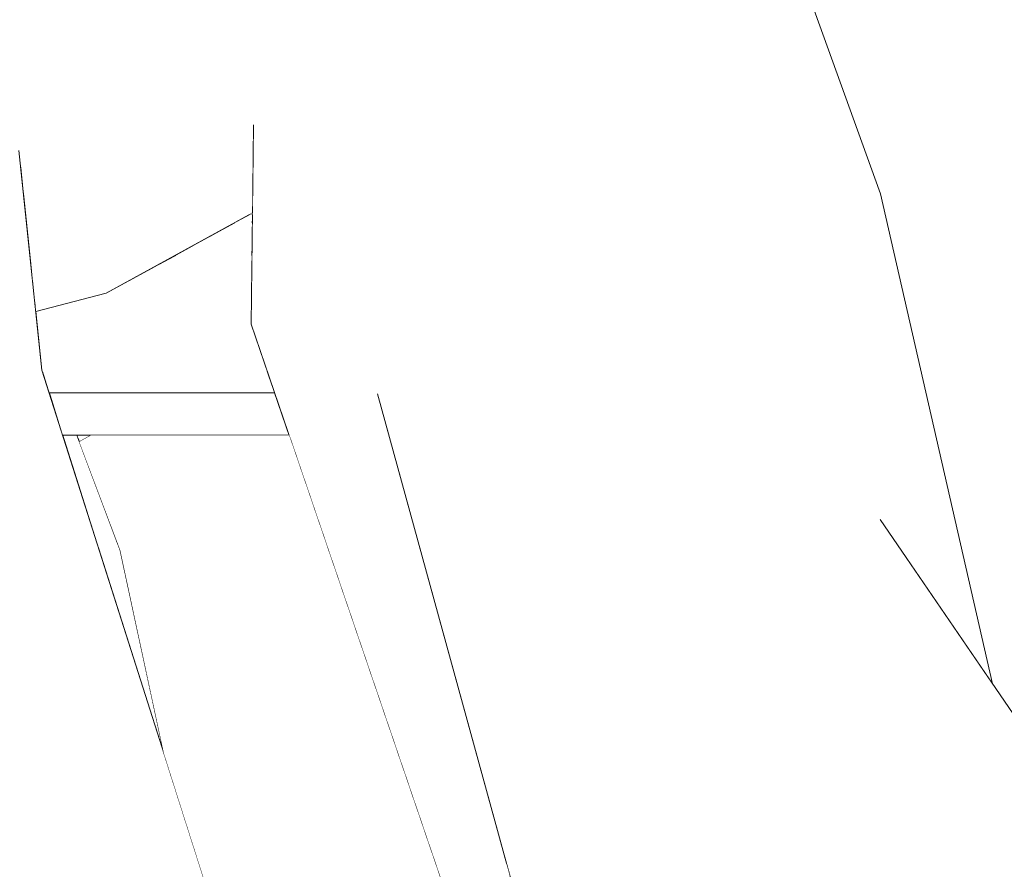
# Model space of a CAD drawing. Header units: millimetres. Extents: x 90539 to 127778, y -34922 to 14506.
# Tile 115 of 256: x 111198 to 111430, y 338 to 538. Entities that reach past the tile are written whole.
import ezdxf

# ---------------------------------------------------------------- set-up
doc = ezdxf.new("R2010")
doc.units = ezdxf.units.MM
doc.header["$MEASUREMENT"] = 0
doc.linetypes.add('Wipeout_Contour', pattern=[1000, 0, -1000])
for name, color, linetype in [('Nowe_A-Niepełnosprawni', 7, 'Continuous'), ('Nowe_A-Wymiary-Wewnętrzne', 7, 'Continuous'), ('Nowe_A-Wymiary-Zewnętrzne', 7, 'Continuous'), ('Nowe_A-Ściany-Działowe', 7, 'Continuous'), ('Nowe_Drzwi Archicad', 7, 'Continuous')]:
    doc.layers.add(name, color=color, linetype=linetype)
for name, color, linetype, lineweight in [('Nowe_A-Niepełnosprawni_Nr_pióra__4', 7, 'Continuous', 13), ('Nowe_A-Wymiary-Wewnętrzne_Nr_pióra__46', 5, 'Continuous', 15), ('Nowe_A-Wymiary-Zewnętrzne_Nr_pióra__46', 5, 'Continuous', 15)]:
    doc.layers.add(name, color=color, linetype=linetype, lineweight=lineweight)
for name, color, linetype, lineweight, true_color in [('Nowe_A-Wymiary-Wewnętrzne_Nr_pióra__45', 7, 'Continuous', 15, 0x40a5ff), ('Nowe_A-Wymiary-Wewnętrzne_Nr_pióra__85', 7, 'Continuous', 13, 0x80c2ff), ('Nowe_A-Wymiary-Zewnętrzne_Nr_pióra__45', 7, 'Continuous', 15, 0x40a5ff), ('Nowe_A-Wymiary-Zewnętrzne_Nr_pióra__85', 7, 'Continuous', 13, 0x80c2ff)]:
    doc.layers.add(name, color=color, linetype=linetype, lineweight=lineweight, true_color=true_color)
doc.styles.add('STYL_AUTOMATYCZNY_2', font='arial.ttf')
doc.dimstyles.new('STYL_AUTOMATYCZNY__1', dxfattribs={"dimtxt": 125, "dimasz": 47.5, "dimexe": 0.18, "dimexo": 20, "dimgap": 0, "dimtad": 1, "dimdec": 1, "dimlfac": 0.1, "dimzin": 0, "dimdsep": 46, "dimtxsty": 'STYL_AUTOMATYCZNY_2', "dimblk": 'ARROWHEAD_11', "dimblk1": 'ARROWHEAD_11', "dimblk2": 'ARROWHEAD_11', "dimcen": 0.09, "dimclrd": 256, "dimclre": 256, "dimclrt": 5, "dimadec": 1, "dimazin": 0, "dimtfac": 1, "dimtdec": 4, "dimtmove": 0, "dimatfit": 3, "dimfxl": 0, "dimtolj": 1, "dimtzin": 0, "dimarcsym": 0})

# ---------------------------------------------------------------- blocks, each defined once
blk = doc.blocks.new('ElemPrzekroju_23')
at = {"color": 254, "linetype": 'Wipeout_Contour', "lineweight": 0, "ltscale": 334037.687406}
blk.add_wipeout([(111307.52, 618.51), (111351.45, 514.1), (111374.52, 569.19)], dxfattribs=at).dxf.layer = 'Nowe_A-Niepełnosprawni'
at = {"color": 254, "linetype": 'Wipeout_Contour', "lineweight": 0, "ltscale": 333653.474392}
blk.add_wipeout([(111252.87, 513.13), (111198.02, 503.19), (111198.66, 497.11)], dxfattribs=at).dxf.layer = 'Nowe_A-Niepełnosprawni'
at = {"color": 254, "linetype": 'Wipeout_Contour', "lineweight": 0, "ltscale": 445012.717377}
blk.add_wipeout([(111251.52, 491.77), (111252.64, 491.77), (111252.64, 492), (111251.94, 492)], dxfattribs=at).dxf.layer = 'Nowe_A-Niepełnosprawni'
at = {"color": 254, "linetype": 'Wipeout_Contour', "lineweight": 0, "ltscale": 444925.64024}
blk.add_wipeout([(111203.16, 455), (111204.75, 450), (111257.88, 450), (111256.17, 455)], dxfattribs=at).dxf.layer = 'Nowe_A-Niepełnosprawni'
at = {"color": 254, "linetype": 'Wipeout_Contour', "lineweight": 0, "ltscale": 444867.727836}
blk.add_wipeout([(111211.03, 440), (111220.55, 414.81), (111221.52, 412.89), (111211.28, 440)], dxfattribs=at).dxf.layer = 'Nowe_A-Niepełnosprawni'
at = {"color": 254, "linetype": 'Wipeout_Contour', "lineweight": 0, "ltscale": 334194.956505}
blk.add_wipeout([(111353.68, 306.71), (111439.13, 324.78), (111400.51, 420.18)], dxfattribs=at).dxf.layer = 'Nowe_A-Niepełnosprawni'
at = {"color": 254, "linetype": 'Wipeout_Contour', "lineweight": 0, "ltscale": 333928.392135}
blk.add_wipeout([(111283.57, 552.32), (111351.45, 514.1), (111288.77, 600.84)], dxfattribs=at).dxf.layer = 'Nowe_A-Niepełnosprawni'
at = {"color": 254, "linetype": 'Wipeout_Contour', "lineweight": 0, "ltscale": 334231.13246}
blk.add_wipeout([(111400.51, 420.18), (111427, 381.43), (111400.57, 496.89)], dxfattribs=at).dxf.layer = 'Nowe_A-Niepełnosprawni'
at = {"color": 254, "linetype": 'Wipeout_Contour', "lineweight": 0, "ltscale": 445010.882756}
blk.add_wipeout([(111250.27, 491.09), (111252.63, 491.09), (111252.64, 491.77), (111251.52, 491.77)], dxfattribs=at).dxf.layer = 'Nowe_A-Niepełnosprawni'
at = {"color": 254, "linetype": 'Wipeout_Contour', "lineweight": 0, "ltscale": 333960.557872}
blk.add_wipeout([(111322.61, 444.73), (111282.11, 449.76), (111353.68, 306.71)], dxfattribs=at).dxf.layer = 'Nowe_A-Niepełnosprawni'
at = {"color": 254, "linetype": 'Wipeout_Contour', "lineweight": 0, "ltscale": 444906.715779}
blk.add_wipeout([(111220.55, 414.81), (111230.04, 370.55), (111231.78, 365.1), (111221.52, 412.89)], dxfattribs=at).dxf.layer = 'Nowe_A-Niepełnosprawni'
at = {"color": 254, "linetype": 'Wipeout_Contour', "lineweight": 0, "ltscale": 445007.644768}
blk.add_wipeout([(111248.25, 489.98), (111252.62, 489.98), (111252.63, 491.09), (111250.27, 491.09)], dxfattribs=at).dxf.layer = 'Nowe_A-Niepełnosprawni'
at = {"color": 254, "linetype": 'Wipeout_Contour', "lineweight": 0, "ltscale": 444859.178632}
blk.add_wipeout([(111207.93, 440), (111216.3, 413.72), (111220.55, 414.81), (111211.03, 440)], dxfattribs=at).dxf.layer = 'Nowe_A-Niepełnosprawni'
at = {"color": 254, "linetype": 'Wipeout_Contour', "lineweight": 0, "ltscale": 445208.609142}
blk.add_wipeout([(111278.98, 399.27), (111302.12, 320.44), (111313.28, 336.42), (111312.69, 338.57)], dxfattribs=at).dxf.layer = 'Nowe_A-Niepełnosprawni'
at = {"color": 254, "linetype": 'Wipeout_Contour', "lineweight": 0, "ltscale": 445002.92804}
blk.add_wipeout([(111245.53, 488.49), (111252.6, 488.49), (111252.62, 489.98), (111248.25, 489.98)], dxfattribs=at).dxf.layer = 'Nowe_A-Niepełnosprawni'
at = {"color": 254, "linetype": 'Wipeout_Contour', "lineweight": 0, "ltscale": 444935.418359}
blk.add_wipeout([(111257.88, 450), (111204.75, 450), (111207.93, 440), (111261.29, 440)], dxfattribs=at).dxf.layer = 'Nowe_A-Niepełnosprawni'
at = {"color": 254, "linetype": 'Wipeout_Contour', "lineweight": 0, "ltscale": 333970.424382}
blk.add_wipeout([(111353.68, 306.71), (111282.11, 449.76), (111333.2, 263.97)], dxfattribs=at).dxf.layer = 'Nowe_A-Niepełnosprawni'
at = {"color": 254, "linetype": 'Wipeout_Contour', "lineweight": 0, "ltscale": 333669.240084}
blk.add_wipeout([(111216.3, 413.72), (111230.04, 370.55), (111220.55, 414.81)], dxfattribs=at).dxf.layer = 'Nowe_A-Niepełnosprawni'
at = {"color": 254, "linetype": 'Wipeout_Contour', "lineweight": 0, "ltscale": 444996.8908}
blk.add_wipeout([(111242.22, 486.67), (111252.58, 486.67), (111252.6, 488.49), (111245.53, 488.49)], dxfattribs=at).dxf.layer = 'Nowe_A-Niepełnosprawni'
at = {"color": 254, "linetype": 'Wipeout_Contour', "lineweight": 0, "ltscale": 334079.005908}
blk.add_wipeout([(111400.51, 420.18), (111322.61, 444.73), (111353.68, 306.71)], dxfattribs=at).dxf.layer = 'Nowe_A-Niepełnosprawni'
at = {"color": 254, "linetype": 'Wipeout_Contour', "lineweight": 0, "ltscale": 333638.019447}
blk.add_wipeout([(111211.28, 440), (111211.57, 439.22), (111212.34, 440)], dxfattribs=at).dxf.layer = 'Nowe_A-Niepełnosprawni'
at = {"color": 254, "linetype": 'Wipeout_Contour', "lineweight": 0, "ltscale": 444989.767853}
blk.add_wipeout([(111238.43, 484.59), (111252.56, 484.59), (111252.58, 486.67), (111242.22, 486.67)], dxfattribs=at).dxf.layer = 'Nowe_A-Niepełnosprawni'
at = {"color": 254, "linetype": 'Wipeout_Contour', "lineweight": 0, "ltscale": 444852.459189}
blk.add_wipeout([(111211.57, 439.22), (111211.67, 438.96), (111213.01, 440), (111212.34, 440)], dxfattribs=at).dxf.layer = 'Nowe_A-Niepełnosprawni'
at = {"color": 254, "linetype": 'Wipeout_Contour', "lineweight": 0, "ltscale": 334289.664783}
blk.add_wipeout([(111439.13, 324.78), (111448.52, 349.96), (111400.51, 420.18)], dxfattribs=at).dxf.layer = 'Nowe_A-Niepełnosprawni'
at = {"color": 254, "linetype": 'Wipeout_Contour', "lineweight": 0, "ltscale": 444981.83809}
blk.add_wipeout([(111234.33, 482.34), (111252.54, 482.34), (111252.56, 484.59), (111238.43, 484.59)], dxfattribs=at).dxf.layer = 'Nowe_A-Niepełnosprawni'
at = {"color": 254, "linetype": 'Wipeout_Contour', "lineweight": 0, "ltscale": 444856.245827}
blk.add_wipeout([(111214.45, 440), (111211.8, 438.61), (111211.86, 438.46), (111214.62, 440)], dxfattribs=at).dxf.layer = 'Nowe_A-Niepełnosprawni'
at = {"color": 254, "linetype": 'Wipeout_Contour', "lineweight": 0, "ltscale": 444973.410554}
blk.add_wipeout([(111230.06, 480), (111252.51, 480), (111252.54, 482.34), (111234.33, 482.34)], dxfattribs=at).dxf.layer = 'Nowe_A-Niepełnosprawni'
at = {"color": 254, "linetype": 'Wipeout_Contour', "lineweight": 0, "ltscale": 444854.876056}
blk.add_wipeout([(111211.67, 438.96), (111211.8, 438.61), (111214.45, 440), (111213.01, 440)], dxfattribs=at).dxf.layer = 'Nowe_A-Niepełnosprawni'
at = {"color": 254, "linetype": 'Wipeout_Contour', "lineweight": 0, "ltscale": 444967.02858}
blk.add_wipeout([(111227.91, 478.82), (111252.5, 478.82), (111252.51, 480), (111230.06, 480)], dxfattribs=at).dxf.layer = 'Nowe_A-Niepełnosprawni'
at = {"color": 254, "linetype": 'Wipeout_Contour', "lineweight": 0, "ltscale": 333595.9302}
blk.add_wipeout([(111253.72, 296.18), (111177.79, 449.38), (111162.34, 319.29)], dxfattribs=at).dxf.layer = 'Nowe_A-Niepełnosprawni'
at = {"color": 254, "linetype": 'Wipeout_Contour', "lineweight": 0, "ltscale": 889823.018852}
blk.add_wipeout([(111218.16, 473.47), (111201.59, 469.16), (111203.04, 455.35), (111203.16, 455), (111256.17, 455), (111252.36, 466.17), (111252.5, 478.82), (111227.91, 478.82)], dxfattribs=at).dxf.layer = 'Nowe_A-Niepełnosprawni'
at = {"color": 254, "linetype": 'Wipeout_Contour', "lineweight": 0, "ltscale": 444961.406274}
blk.add_wipeout([(111234.14, 483.28), (111218.16, 473.47), (111252.66, 493.72), (111252.66, 493.98)], dxfattribs=at).dxf.layer = 'Nowe_A-Niepełnosprawni'
at = {"color": 254, "linetype": 'Wipeout_Contour', "lineweight": 0, "ltscale": 333638.990885}
blk.add_wipeout([(111200.44, 480.12), (111200.81, 476.59), (111234.14, 483.28)], dxfattribs=at).dxf.layer = 'Nowe_A-Niepełnosprawni'
at = {"color": 254, "linetype": 'Wipeout_Contour', "lineweight": 0, "ltscale": 444890.805007}
blk.add_wipeout([(111252.87, 513.13), (111198.66, 497.11), (111200.44, 480.12), (111234.14, 483.28)], dxfattribs=at).dxf.layer = 'Nowe_A-Niepełnosprawni'
at = {"color": 254, "linetype": 'Wipeout_Contour', "lineweight": 0, "ltscale": 333572.519283}
blk.add_wipeout([(111197.61, 507.12), (111168.83, 535.82), (111203.04, 455.35)], dxfattribs=at).dxf.layer = 'Nowe_A-Niepełnosprawni'
at = {"color": 254, "linetype": 'Wipeout_Contour', "lineweight": 0, "ltscale": 333667.857266}
blk.add_wipeout([(111283.57, 552.32), (111166.42, 574.68), (111213.64, 532.17)], dxfattribs=at).dxf.layer = 'Nowe_A-Niepełnosprawni'
at = {"color": 254, "linetype": 'Wipeout_Contour', "lineweight": 0, "ltscale": 444845.488558}
blk.add_wipeout([(111191.51, 518.18), (111197.61, 507.12), (111198.02, 503.19), (111252.87, 513.13)], dxfattribs=at).dxf.layer = 'Nowe_A-Niepełnosprawni'
at = {"color": 254, "linetype": 'Wipeout_Contour', "lineweight": 0, "ltscale": 444858.99917}
blk.add_wipeout([(111200.81, 476.59), (111201.35, 471.46), (111218.16, 473.47), (111234.14, 483.28)], dxfattribs=at).dxf.layer = 'Nowe_A-Niepełnosprawni'
at = {"color": 254, "linetype": 'Wipeout_Contour', "lineweight": 0, "ltscale": 444848.047441}
blk.add_wipeout([(111184.62, 530.66), (111191.51, 518.18), (111252.87, 513.13), (111213.64, 532.17)], dxfattribs=at).dxf.layer = 'Nowe_A-Niepełnosprawni'
at = {"color": 254, "linetype": 'Wipeout_Contour', "lineweight": 0, "ltscale": 333742.256361}
blk.add_wipeout([(111234.14, 483.28), (111252.66, 493.98), (111252.7, 496.93)], dxfattribs=at).dxf.layer = 'Nowe_A-Niepełnosprawni'
at = {"color": 254, "linetype": 'Wipeout_Contour', "lineweight": 0, "ltscale": 333756.418}
blk.add_wipeout([(111283.57, 552.32), (111213.64, 532.17), (111255.41, 529.44)], dxfattribs=at).dxf.layer = 'Nowe_A-Niepełnosprawni'
at = {"color": 254, "linetype": 'Wipeout_Contour', "lineweight": 0, "ltscale": 333553.027595}
blk.add_wipeout([(111177.79, 449.38), (111203.04, 455.35), (111168.83, 535.82)], dxfattribs=at).dxf.layer = 'Nowe_A-Niepełnosprawni'
at = {"color": 254, "linetype": 'Wipeout_Contour', "lineweight": 0, "ltscale": 333891.922809}
blk.add_wipeout([(111322.61, 444.73), (111283.57, 552.32), (111282.11, 449.76)], dxfattribs=at).dxf.layer = 'Nowe_A-Niepełnosprawni'
at = {"color": 254, "linetype": 'Wipeout_Contour', "lineweight": 0, "ltscale": 333725.196631}
blk.add_wipeout([(111252.87, 513.13), (111255.41, 529.44), (111213.64, 532.17)], dxfattribs=at).dxf.layer = 'Nowe_A-Niepełnosprawni'
at = {"color": 254, "linetype": 'Wipeout_Contour', "lineweight": 0, "ltscale": 333624.585782}
blk.add_wipeout([(111218.16, 473.47), (111201.35, 471.46), (111201.59, 469.16)], dxfattribs=at).dxf.layer = 'Nowe_A-Niepełnosprawni'
at = {"color": 254, "linetype": 'Wipeout_Contour', "lineweight": 0, "ltscale": 333636.951215}
blk.add_wipeout([(111177.79, 449.38), (111253.72, 296.18), (111203.04, 455.35)], dxfattribs=at).dxf.layer = 'Nowe_A-Niepełnosprawni'
at = {"layer": 'Nowe_A-Niepełnosprawni_Nr_pióra__4', "color": 7, "linetype": 'Continuous', "lineweight": 13}
for p, q in [((111203.04, 455.35), (111197.61, 507.12)), ((111211.28, 440), (111221.52, 412.89)), ((111211.86, 438.46), (111214.62, 440)), ((111221.52, 412.89), (111231.78, 365.1))]:
    blk.add_line(p, q, dxfattribs=at)
at = {"color": 254, "linetype": 'Wipeout_Contour', "lineweight": 0, "ltscale": 444732.676962}
blk.add_wipeout([(111166.42, 574.68), (111162.02, 571.64), (111184.62, 530.66), (111213.64, 532.17)], dxfattribs=at).dxf.layer = 'Nowe_A-Niepełnosprawni'
at = {"color": 254, "linetype": 'Wipeout_Contour', "lineweight": 0, "ltscale": 333960.996013}
blk.add_wipeout([(111283.57, 552.32), (111322.61, 444.73), (111351.45, 514.1)], dxfattribs=at).dxf.layer = 'Nowe_A-Niepełnosprawni'
at = {"color": 254, "linetype": 'Wipeout_Contour', "lineweight": 0, "ltscale": 333742.559875}
blk.add_wipeout([(111252.87, 513.13), (111234.14, 483.28), (111252.7, 496.93)], dxfattribs=at).dxf.layer = 'Nowe_A-Niepełnosprawni'
at = {"color": 254, "linetype": 'Wipeout_Contour', "lineweight": 0, "ltscale": 334098.628535}
blk.add_wipeout([(111372.76, 520.07), (111322.61, 444.73), (111400.51, 420.18)], dxfattribs=at).dxf.layer = 'Nowe_A-Niepełnosprawni'
at = {"color": 254, "linetype": 'Wipeout_Contour', "lineweight": 0, "ltscale": 333726.158862}
blk.add_wipeout([(111218.16, 473.47), (111252.65, 492.39), (111252.66, 493.72)], dxfattribs=at).dxf.layer = 'Nowe_A-Niepełnosprawni'
at = {"color": 254, "linetype": 'Wipeout_Contour', "lineweight": 0, "ltscale": 333876.330829}
blk.add_wipeout([(111282.11, 449.76), (111278.98, 399.27), (111312.69, 338.57)], dxfattribs=at).dxf.layer = 'Nowe_A-Niepełnosprawni'
at = {"layer": 'Nowe_A-Niepełnosprawni_Nr_pióra__4', "color": 7, "linetype": 'Continuous', "lineweight": 13}
blk.add_line((111201.59, 469.16), (111218.16, 473.47), dxfattribs=at)
at = {"color": 254, "linetype": 'Wipeout_Contour', "lineweight": 0, "ltscale": 334176.454858}
blk.add_wipeout([(111372.76, 520.07), (111400.51, 420.18), (111400.57, 496.89)], dxfattribs=at).dxf.layer = 'Nowe_A-Niepełnosprawni'
at = {"color": 254, "linetype": 'Wipeout_Contour', "lineweight": 0, "ltscale": 333835.576113}
blk.add_wipeout([(111278.98, 399.27), (111252.36, 466.17), (111302.12, 320.44)], dxfattribs=at).dxf.layer = 'Nowe_A-Niepełnosprawni'
at = {"layer": 'Nowe_A-Niepełnosprawni_Nr_pióra__4', "color": 7, "linetype": 'Continuous', "lineweight": 13}
blk.add_line((111448.52, 349.96), (111400.51, 420.18), dxfattribs=at)
at = {"color": 254, "linetype": 'Wipeout_Contour', "lineweight": 0, "ltscale": 334152.056357}
blk.add_wipeout([(111372.76, 520.07), (111400.57, 496.89), (111374.52, 569.19)], dxfattribs=at).dxf.layer = 'Nowe_A-Niepełnosprawni'
at = {"color": 254, "linetype": 'Wipeout_Contour', "lineweight": 0, "ltscale": 333824.181767}
blk.add_wipeout([(111283.57, 552.32), (111255.41, 529.44), (111282.11, 449.76)], dxfattribs=at).dxf.layer = 'Nowe_A-Niepełnosprawni'
at = {"layer": 'Nowe_A-Niepełnosprawni_Nr_pióra__4', "color": 7, "linetype": 'Continuous', "lineweight": 13}
blk.add_line((111400.57, 496.89), (111427, 381.43), dxfattribs=at)
at = {"color": 254, "linetype": 'Wipeout_Contour', "lineweight": 0, "ltscale": 334102.150901}
blk.add_wipeout([(111351.45, 514.1), (111372.76, 520.07), (111374.52, 569.19)], dxfattribs=at).dxf.layer = 'Nowe_A-Niepełnosprawni'
at = {"color": 254, "linetype": 'Wipeout_Contour', "lineweight": 0, "ltscale": 333794.160784}
blk.add_wipeout([(111255.41, 529.44), (111252.87, 513.13), (111282.11, 449.76)], dxfattribs=at).dxf.layer = 'Nowe_A-Niepełnosprawni'
at = {"layer": 'Nowe_A-Niepełnosprawni_Nr_pióra__4', "color": 7, "linetype": 'Continuous', "lineweight": 13}
blk.add_line((111374.52, 569.19), (111400.57, 496.89), dxfattribs=at)
at = {"color": 254, "linetype": 'Wipeout_Contour', "lineweight": 0, "ltscale": 334050.02843}
blk.add_wipeout([(111351.45, 514.1), (111322.61, 444.73), (111372.76, 520.07)], dxfattribs=at).dxf.layer = 'Nowe_A-Niepełnosprawni'
at = {"color": 254, "linetype": 'Wipeout_Contour', "lineweight": 0, "ltscale": 333787.571189}
blk.add_wipeout([(111252.36, 466.17), (111278.98, 399.27), (111252.87, 513.13)], dxfattribs=at).dxf.layer = 'Nowe_A-Niepełnosprawni'
at = {"color": 254, "linetype": 'Wipeout_Contour', "lineweight": 0, "ltscale": 333952.469176}
blk.add_wipeout([(111288.77, 600.84), (111351.45, 514.1), (111307.52, 618.51)], dxfattribs=at).dxf.layer = 'Nowe_A-Niepełnosprawni'
at = {"color": 254, "linetype": 'Wipeout_Contour', "lineweight": 0, "ltscale": 333816.384387}
blk.add_wipeout([(111282.11, 449.76), (111252.87, 513.13), (111278.98, 399.27)], dxfattribs=at).dxf.layer = 'Nowe_A-Niepełnosprawni'
at = {"layer": 'Nowe_A-Niepełnosprawni_Nr_pióra__4', "color": 7, "linetype": 'Continuous', "lineweight": 13}
for p, q in [((111252.36, 466.17), (111252.87, 513.13)), ((111252.65, 492.39), (111218.16, 473.47)), ((111251.94, 492), (111252.64, 492)), ((111252.36, 466.17), (111302.12, 320.44)), ((111203.04, 455.35), (111253.72, 296.18)), ((111204.75, 450), (111257.88, 450)), ((111282.11, 449.76), (111333.2, 263.97)), ((111261.29, 440), (111207.93, 440))]:
    blk.add_line(p, q, dxfattribs=at)
blk = doc.blocks.new('ElemPrzekroju_25')
at = {"color": 254, "linetype": 'Wipeout_Contour', "lineweight": 0, "ltscale": 6815411.693442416}
blk.add_wipeout([(109677.6, 2540), (109677.6, 2100), (110477.6, 2100), (110477.6, 519.19), (110503.66, 549.44), (110520.6, 562.24), (110520.6, 2117), (111654.6, 2117), (111654.6, 0), (111973.1, 0), (111973.1, 2.45), (111943.06, 2.45), (111910.44, 86.95), (111909.1, 94.15), (111909.1, 204.5), (111973.1, 204.5), (111973.1, 205.5), (111908.1, 205.5), (111908.1, 228.49), (111870.92, 228.49), (111870.92, 232.26), (111870.92, 232.76), (111870.9, 257.12), (111870.92, 260.3), (111870.92, 477.41), (111870.9, 514.77), (111870.92, 548.64), (111870.92, 566.63), (111870.72, 573.91), (111870.15, 590.35), (111869.58, 605.28), (111868.94, 621.57), (111868.28, 635.36), (111867.53, 651.5), (111866.73, 666.91), (111866.46, 675.53), (111870.87, 676.73), (111870.92, 687.28), (111870.92, 691.98), (111870.92, 692.51), (111908.1, 692.51), (111908.1, 717), (111918.49, 749.19), (111892.43, 753.66), (111890.42, 755.43), (111889.48, 757.69), (111889.61, 759.5), (111889.69, 759.95), (111890.43, 764.33), (111895.67, 795.02), (111896.27, 798.52), (111897.03, 800.85), (111898.43, 802.31), (111900.88, 803.3), (111934.17, 797.72), (111934, 797.19), (111947.82, 839.98), (111973.27, 839.98), (111973.27, 840), (112527.6, 840), (112527.6, 2540)], dxfattribs=at).dxf.layer = 'Nowe_A-Ściany-Działowe'
blk = doc.blocks.new('ElemPrzekroju_26')
at = {"color": 254, "linetype": 'Wipeout_Contour', "lineweight": 0, "ltscale": 333759.997169}
blk.add_wipeout([(111252.65, 492.39), (111251.94, 492), (111252.64, 492)], dxfattribs=at).dxf.layer = 'Nowe_Drzwi Archicad'
at = {"color": 254, "linetype": 'Wipeout_Contour', "lineweight": 0, "ltscale": 1112555.427355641}
blk.add_wipeout([(111211.86, 438.46), (111221.52, 412.89), (111231.78, 365.1), (111253.72, 296.18), (111263.51, 254.99), (111268.85, 242), (111319.5, 242), (111302.12, 320.44), (111261.29, 440), (111214.62, 440)], dxfattribs=at).dxf.layer = 'Nowe_Drzwi Archicad'
blk = doc.blocks.new('*D714')
at = {"layer": 'Nowe_A-Wymiary-Wewnętrzne_Nr_pióra__45', "linetype": 'Continuous', "lineweight": 15, "true_color": 0x40a5ff}
for points in [[(116511.16, 900), (116512.12, 895.22), (116514.83, 891.16), (116518.88, 888.45), (116523.66, 887.5), (116528.45, 888.45), (116532.5, 891.16), (116535.21, 895.22), (116536.16, 900), (116535.21, 904.78), (116532.5, 908.84), (116528.45, 911.55), (116523.66, 912.5), (116518.88, 911.55), (116514.83, 908.84), (116512.12, 904.78)], [(116511.16, 0), (116512.12, -4.78), (116514.83, -8.84), (116518.88, -11.55), (116523.66, -12.5), (116528.45, -11.55), (116532.5, -8.84), (116535.21, -4.78), (116536.16, 0), (116535.21, 4.78), (116532.5, 8.84), (116528.45, 11.55), (116523.66, 12.5), (116518.88, 11.55), (116514.83, 8.84), (116512.12, 4.78)]]:
    blk.add_hatch(color=161, dxfattribs=at).paths.add_polyline_path(points)
at = {"layer": 'Nowe_A-Wymiary-Wewnętrzne_Nr_pióra__45', "color": 161, "linetype": 'Continuous', "lineweight": 15, "true_color": 0x40a5ff}
for centre in [(116523.66, 900), (116523.66, 0)]:
    blk.add_circle(centre, 12.5, dxfattribs=at)
at = {"layer": 'Nowe_A-Wymiary-Wewnętrzne_Nr_pióra__85', "color": 151, "linetype": 'Continuous', "lineweight": 13, "true_color": 0x80c2ff}
for p, q in [((116511.16, 900), (116476.79, 900)), ((116570.54, 900), (116536.16, 900)), ((116523.66, 12.5), (116523.66, 887.5)), ((116511.16, 0), (116476.79, 0)), ((116570.54, 0), (116536.16, 0)), ((116523.66, -25), (116523.66, -12.5))]:
    blk.add_line(p, q, dxfattribs=at)
at = {"layer": 'Nowe_A-Wymiary-Wewnętrzne_Nr_pióra__46', "color": 5, "lineweight": 15, "insert": (116498.66, 283.17), "char_height": 125, "attachment_point": 7, "rotation": 90, "style": 'STYL_AUTOMATYCZNY_2'}
blk.add_mtext('\\A1;{\\pql;\\fArial|b0|i0|c238|p0;\\W1.000000;90,0}', dxfattribs=at)
blk = doc.blocks.new('ARROWHEAD_11')
at = {"color": 0, "linetype": 'Continuous', "lineweight": 0}
blk.add_line((0, 0), (-1, 0), dxfattribs=at)
at = {"color": 0, "linetype": 'Continuous', "lineweight": 0, "const_width": 0.25, "flags": 128}
blk.add_lwpolyline([(-0.125, 0, 1), (0.125, 0, 1)], format="xyb", close=True, dxfattribs=at)
blk = doc.blocks.new('*D748')
at = {"layer": 'Nowe_A-Wymiary-Zewnętrzne_Nr_pióra__45', "linetype": 'Continuous', "lineweight": 15, "true_color": 0x40a5ff}
for points in [[(119375.13, 12845), (119376.08, 12840.22), (119378.79, 12836.16), (119382.84, 12833.45), (119387.63, 12832.5), (119392.41, 12833.45), (119396.47, 12836.16), (119399.18, 12840.22), (119400.13, 12845), (119399.18, 12849.78), (119396.47, 12853.84), (119392.41, 12856.55), (119387.63, 12857.5), (119382.84, 12856.55), (119378.79, 12853.84), (119376.08, 12849.78)], [(119375.13, -450), (119376.08, -454.78), (119378.79, -458.84), (119382.84, -461.55), (119387.63, -462.5), (119392.41, -461.55), (119396.47, -458.84), (119399.18, -454.78), (119400.13, -450), (119399.18, -445.22), (119396.47, -441.16), (119392.41, -438.45), (119387.63, -437.5), (119382.84, -438.45), (119378.79, -441.16), (119376.08, -445.22)]]:
    blk.add_hatch(color=161, dxfattribs=at).paths.add_polyline_path(points)
at = {"layer": 'Nowe_A-Wymiary-Zewnętrzne_Nr_pióra__45', "color": 161, "linetype": 'Continuous', "lineweight": 15, "true_color": 0x40a5ff}
for centre in [(119387.63, 12845), (119387.63, -450)]:
    blk.add_circle(centre, 12.5, dxfattribs=at)
at = {"layer": 'Nowe_A-Wymiary-Zewnętrzne_Nr_pióra__85', "color": 151, "linetype": 'Continuous', "lineweight": 13, "true_color": 0x80c2ff}
for p, q in [((119387.63, 12857.5), (119387.63, 12870)), ((119375.13, 12845), (119340.75, 12845)), ((119434.5, 12845), (119400.13, 12845)), ((119387.63, -437.5), (119387.63, 12832.5)), ((119375.13, -450), (119340.75, -450)), ((119434.5, -450), (119400.13, -450)), ((119387.63, -475), (119387.63, -462.5))]:
    blk.add_line(p, q, dxfattribs=at)
at = {"layer": 'Nowe_A-Wymiary-Zewnętrzne_Nr_pióra__46', "color": 5, "lineweight": 15, "insert": (119362.63, 5911.52), "char_height": 125, "attachment_point": 7, "rotation": 90, "style": 'STYL_AUTOMATYCZNY_2'}
blk.add_mtext('\\A1;{\\pql;\\fArial|b0|i0|c238|p0;\\W1.000000;1\xa0329,5}', dxfattribs=at)

msp = doc.modelspace()

# ---------------------------------------------------------------- block references
at = {"layer": 'Nowe_A-Niepełnosprawni', "lineweight": 0}
msp.add_blockref('ElemPrzekroju_23', (0, 0), dxfattribs=at)

# ---------------------------------------------------------------- next in the draw order: block references
at = {"layer": 'Nowe_A-Ściany-Działowe', "lineweight": 0}
msp.add_blockref('ElemPrzekroju_25', (0, 0), dxfattribs=at)

# ---------------------------------------------------------------- next in the draw order: block references
at = {"layer": 'Nowe_Drzwi Archicad', "lineweight": 0}
msp.add_blockref('ElemPrzekroju_26', (0, 0), dxfattribs=at)

# ---------------------------------------------------------------- next in the draw order: dimensions: what is measured, and where the dimension line sits
at = {"layer": 'Nowe_A-Wymiary-Wewnętrzne', "color": 151, "linetype": 'Continuous', "lineweight": 13, "true_color": 0x80c2ff}
dim = msp.add_linear_dim(base=(116523.66, 900), p1=(99177.6, 0), p2=(116907.6, 900), angle=90, dimstyle='STYL_AUTOMATYCZNY__1', dxfattribs=at)
dim.commit()
dim.dimension.update_dxf_attribs({"geometry": '*D714', "text_midpoint": (116436.16, 445), "dimtype": 160, "text_rotation": 90})
at = {"layer": 'Nowe_A-Wymiary-Zewnętrzne', "color": 151, "linetype": 'Continuous', "lineweight": 13, "true_color": 0x80c2ff}
dim = msp.add_linear_dim(base=(119387.63, 12845), p1=(95120.09, -450), p2=(98654.74, 12845), angle=90, dimstyle='STYL_AUTOMATYCZNY__1', dxfattribs=at)
dim.commit()
dim.dimension.update_dxf_attribs({"geometry": '*D748', "text_midpoint": (119300.13, 6192.64), "dimtype": 160, "text_rotation": 90})

doc.saveas('drawing.dxf')
